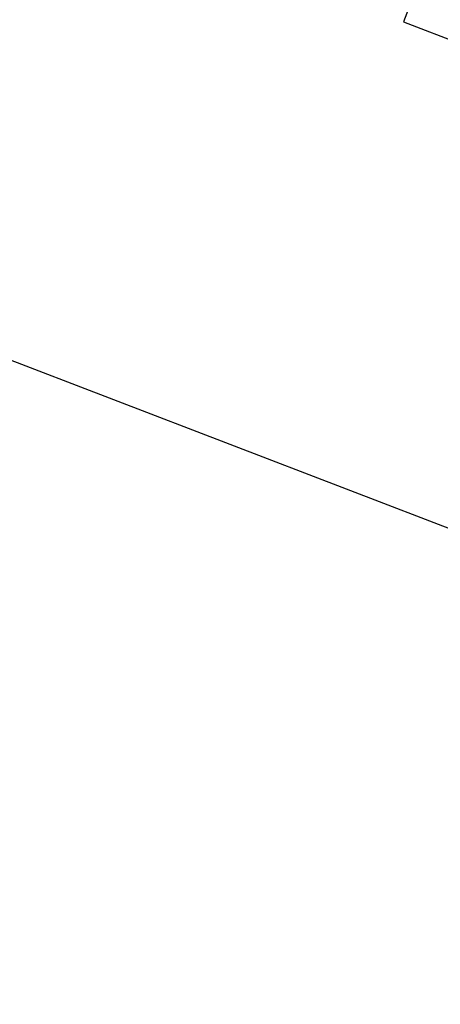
# Model space of a CAD drawing. Header units: metres. Extents: x 63115 to 703450, y -261936 to -53969.
# Tile 106 of 197: x 158958 to 159291, y -130210 to -129431. Entities that reach past the tile are written whole.
import ezdxf

# ---------------------------------------------------------------- set-up
doc = ezdxf.new("R2010")
doc.units = ezdxf.units.M
doc.linetypes.add('DASHED', pattern=[0.75, 0.5, -0.25])
doc.layers.add('_00_GO', color=7, linetype='Continuous', true_color=0x36c9b3, transparency=0.8)
doc.layers.add('_04-HIDDEN', color=7, linetype='DASHED')
doc.layers.add('_07Mensen', color=8, linetype='Continuous')

# ---------------------------------------------------------------- blocks, each defined once
blk = doc.blocks.new('bureas')
at = {"layer": '_07Mensen', "color": 253}
blk.add_line((1808.285079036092, -154.0846061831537), (634.7028724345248, -455.5963135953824), dxfattribs=at)
blk.add_lwpolyline([(1403.621259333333, 115.3549675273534), (1548.903155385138, 152.680169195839), (1499.136219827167, 346.3893639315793), (1353.854323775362, 309.0641622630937)], close=True, dxfattribs=at)

msp = doc.modelspace()

# ---------------------------------------------------------------- block references
at = {"layer": '_00_GO', "rotation": 324.5914348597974}
msp.add_blockref('bureas', (158050.7858674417, -128713.1851996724), dxfattribs=at)

# ---------------------------------------------------------------- next in the draw order: linework, layer by layer
at = {"layer": '_04-HIDDEN', "ltscale": 2}
msp.add_ellipse((160931.9436813, -130410.6055790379), major_axis=(-4719.037396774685, 0), ratio=0.6392283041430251, dxfattribs=at)

doc.saveas('drawing.dxf')
